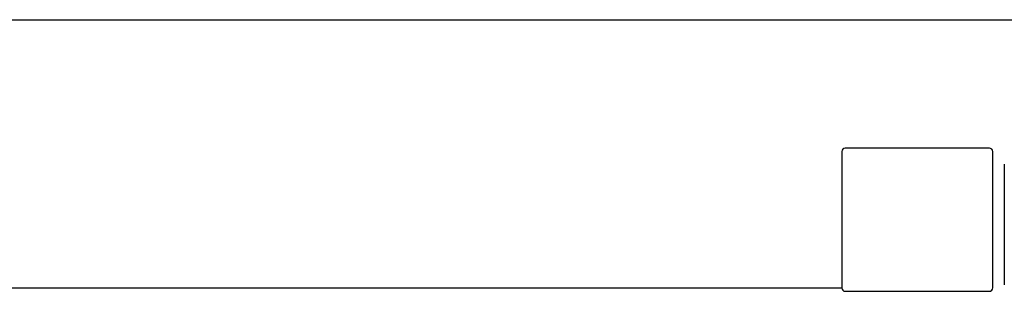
# Model space of a CAD drawing. Header units: metres. Extents: x 15.2 to 54.2, y -39.7 to 1.1.
# Tile 6 of 256: x 20.5497 to 20.8436, y -37.8389 to -37.7579. Entities that reach past the tile are written whole.
import ezdxf

# ---------------------------------------------------------------- set-up
doc = ezdxf.new("R2010")
doc.units = ezdxf.units.M
doc.header["$MEASUREMENT"] = 0
doc.layers.add('2D', color=252, linetype='Continuous')

# ---------------------------------------------------------------- blocks, each defined once
blk = doc.blocks.new('2D_QYOS_150')
for p, q in [((0.08, -0.96995, 0.012), (1.46999, -0.96995, 0.012)), ((0.53501, -1.00923, 0.012), (0.53501, -1.04993, 0.012)), ((0.57901, -1.00823, 0.012), (0.53601, -1.00823, 0.012)), ((0.58001, -1.04993, 0.012), (0.58001, -1.00923, 0.012)), ((0.58348, -1.013, 0.012), (0.58348, -1.049, 0.012)), ((0.0785, -1.04995, 0.012), (0.53501, -1.04995, 0.012)), ((0.53601, -1.05093, 0.012), (0.57901, -1.05093, 0.012))]:
    blk.add_line(p, q)
for centre, start, end in [((0.53601, -1.00923, 0.012), 90, 180), ((0.57901, -1.00923, 0.012), 0, 90), ((0.53601, -1.04993, 0.012), 180, 270), ((0.57901, -1.04993, 0.012), 270, 0)]:
    blk.add_arc(centre, 0.001, start, end)
blk = doc.blocks.new('ae1b6542-e8ff-4f71-b3f1-bfd580268417')
at = {"layer": '2D'}
blk.add_blockref('2D_QYOS_150', (-0.77501, 0.54133, 0.012), dxfattribs=at)

msp = doc.modelspace()

# ---------------------------------------------------------------- block references
msp.add_blockref('ae1b6542-e8ff-4f71-b3f1-bfd580268417', (21.03518, -37.32927))

doc.saveas('drawing.dxf')
